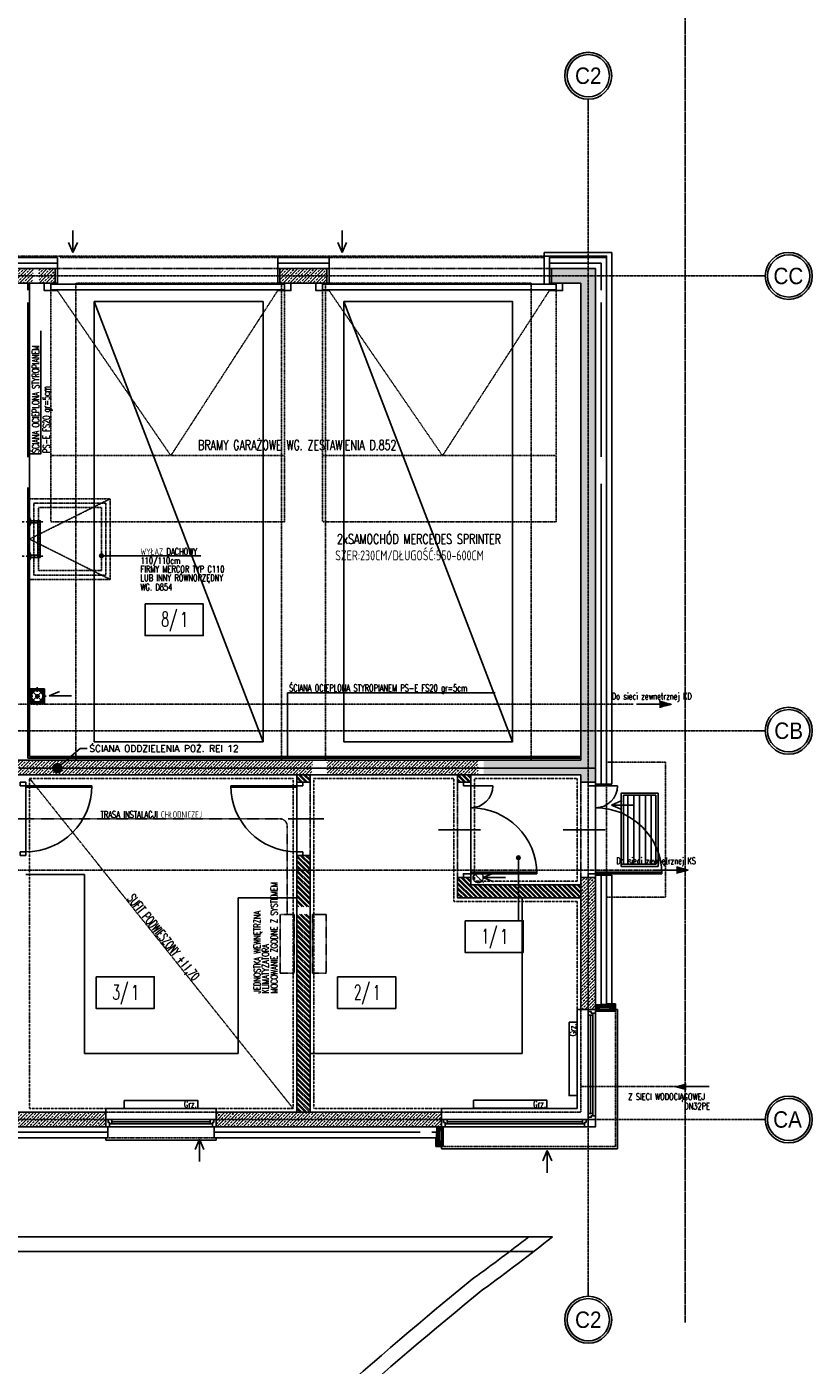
# Model space of a CAD drawing. Extents: x -7228 to 74941, y -112898 to 85621.
# Tile 67 of 256: x 51319 to 52389, y -67386 to -65561. Entities that reach past the tile are written whole.
import ezdxf
from ezdxf.enums import TextEntityAlignment as Align

# ---------------------------------------------------------------- set-up
doc = ezdxf.new("R2010")
doc.units = 0
for name, pattern in [('CENTER', [2, 1.25, -0.25, 0.25, -0.25]), ('DASHDOT', [1, 0.5, -0.25, 0, -0.25]), ('DASHDOT2', [12.7, 6.35, -3.175, 0, -3.175]), ('DASHED', [0.75, 0.5, -0.25]), ('DASHED2', [0.375, 0.25, -0.125]), ('DIVIDE', [31.75, 12.7, -6.35, 0, -6.35, 0, -6.35]), ('HIDDEN', [9.525, 6.35, -3.175])]:
    doc.linetypes.add(name, pattern=pattern)
doc.layers.get('0').update_dxf_attribs({"color": 101, "linetype": 'CONTINUOUS'})
for name, color, linetype in [('Drz---drzwi', 5, 'CONTINUOUS'), ('Ele-balustrada', 8, 'CONTINUOUS'), ('Fas-metal-widok', 8, 'CONTINUOUS'), ('Ins-co', 2, 'CONTINUOUS'), ('Ins-kan', 54, 'CONTINUOUS'), ('ins-kan-deszcz', 132, 'CONTINUOUS'), ('Ins-ppoz-opis', 240, 'CONTINUOUS'), ('Ins-went', 141, 'CONTINUOUS'), ('Ins-wod', 4, 'CONTINUOUS'), ('m-went-wentylacja', 255, 'CONTINUOUS'), ('m-went-wywiew', 1, 'CONTINUOUS'), ('Okn---okna', 5, 'CONTINUOUS'), ('Opis-pom', 6, 'CONTINUOUS'), ('Opis_pom_ramka', 6, 'CONTINUOUS'), ('Os-osie glowne', 1, 'CENTER'), ('Os-osie-opis', 16, 'CONTINUOUS'), ('Pzt-chodniki', 8, 'CONTINUOUS'), ('Sc-beton', 7, 'CONTINUOUS'), ('Sc-beton-hatch', 86, 'CONTINUOUS'), ('Sc-cegla pustak', 42, 'CONTINUOUS'), ('Sc-cegla pustak-hatch', 8, 'CONTINUOUS'), ('Sc-izolacja term-styropian', 151, 'STYROPIAN-KA'), ('Sc-kamien', 31, 'CONTINUOUS'), ('Sc-nadproza kon', 5, 'DASHED2'), ('Sch-opis', 51, 'CONTINUOUS'), ('Suf-widok', 8, 'CONTINUOUS'), ('W-idok', 8, 'CONTINUOUS'), ('W-idok nad', 5, 'DASHED2'), ('Wyp-meble', 155, 'CONTINUOUS')]:
    doc.layers.add(name, color=color, linetype=linetype)
doc.styles.add('dwg_opis duży', font='ARIAL.TTF', dxfattribs={"width": 0.9})
doc.styles.add('KA wymiar', font='romans.shx', dxfattribs={"width": 0.6})
doc.styles.add('ROMANS', font='romans', dxfattribs={"width": 0.85})
doc.linetypes.add('BATTING', pattern='A,0.0001,-0.1,[134,ltypeshp.shx,S=0.1,R=0,X=-0.1,Y=0],-0.2,[134,ltypeshp.shx,S=0.1,R=180,X=0.1,Y=0],-0.1', length=0.4001)
doc.linetypes.add('STYROPIAN-KA', pattern='A,0.0001,-0.1,[135,ltypeshp.shx,S=0.1,R=0,X=-0.1,Y=0],0,[135,ltypeshp.shx,S=0.1,R=180,X=0.1,Y=0],-0.1', length=0.2001)
doc.linetypes.add('ZIGZAG', pattern='A,0.00254,-5.08,[131,ltypeshp.shx,S=5.08,R=0,X=-5.08,Y=0],-10.16,[131,ltypeshp.shx,S=5.08,R=180,X=5.08,Y=0],-5.08', length=20.32254)
doc.dimstyles.new('KA wymiar', dxfattribs={"dimscale": 50, "dimtxt": 0.23, "dimasz": 0.14, "dimexe": 0, "dimexo": 0, "dimgap": 0.08, "dimtad": 1, "dimdec": 1, "dimrnd": 0.5, "dimzin": 9, "dimdsep": 46, "dimtxsty": 'KA wymiar', "dimblk1": 'UKOS', "dimblk2": 'UKOS', "dimsah": 1, "dimcen": 0.2, "dimse1": 1, "dimse2": 1, "dimclrd": 256, "dimclre": 256, "dimclrt": 2, "dimadec": 0, "dimazin": 0, "dimtfac": 1, "dimtdec": 1, "dimtix": 1, "dimtmove": 2, "dimatfit": 3, "dimldrblk": 'DOT', "dimfxl": 0, "dimtolj": 1, "dimtzin": 9, "dimarcsym": 0})

# ---------------------------------------------------------------- blocks, each defined once
blk = doc.blocks.new('_0630_DRZWI_90')
at = {"ltscale": 7}
for p, q in [((5, 8), (5, 98)), ((6.8, 8), (6.8, 98))]:
    blk.add_line(p, q, dxfattribs=at)
at = {"ltscale": 25}
for p, q in [((50, 19.7), (50, -28.9)), ((5, 8), (0, 8)), ((0, 8), (5, 8)), ((0, 0), (0, 8)), ((5, 0), (0, 0)), ((5, 0), (0, 0)), ((95, 8), (5, 8)), ((5, 8), (5, 0)), ((95, 8), (95, 0)), ((100, 8), (95, 8)), ((95, 0), (100, 0)), ((95, 0), (100, 0)), ((100, 0), (100, 8))]:
    blk.add_line(p, q, dxfattribs=at)
at = {"ltscale": 7}
blk.add_arc((5, 8), 90, 0, 90, dxfattribs=at)
blk = doc.blocks.new('_dhgfkgh')
at = {"ltscale": 7}
for p, q in [((-23, -65), (34, -65)), ((-10, -123), (-100, -123)), ((-10, -125), (-100, -125))]:
    blk.add_line(p, q, dxfattribs=at)
for points in [[(0, -5), (0, 0), (-10, 0), (-10, -5)], [(0, -130), (0, -125), (-10, -125), (-10, -130)]]:
    blk.add_lwpolyline(points, close=True, dxfattribs=at)
for points in [[(-40, -5), (-10, -5)], [(-10, -125), (-10, -5)]]:
    blk.add_lwpolyline(points, dxfattribs=at)
for centre, radius, start, end in [((-10, -5), 30, 180, 270), ((-10, -125), 90, 90, 180)]:
    blk.add_arc(centre, radius, start, end)
blk = doc.blocks.new('_FKHJK')
for p, q in [((-10, 0), (-15, 0)), ((-15, 0), (-15, -150)), ((25, 0), (28, 0)), ((28, 0), (28, -150)), ((0, -142), (0, -8)), ((3, -142), (3, -8)), ((6, -142), (6, -8)), ((10, -5), (10, -145)), ((-15, -150), (-10, -150)), ((28, -150), (25, -150))]:
    blk.add_line(p, q)
at = {"linetype": 'DASHED2'}
for p, q in [((-10, 0), (-10, -150)), ((25, 0), (25, -150))]:
    blk.add_line(p, q, dxfattribs=at)
for points in [[(10, -5), (10, 0), (0, 0), (0, -3), (4, -3), (4, -5)], [(6, -8), (6, -5), (4, -5), (4, -3), (0, -3), (0, -5), (0, -8)], [(6, -142), (6, -145), (4, -145), (4, -147), (0, -147), (0, -145), (0, -142)], [(10, -145), (10, -150), (0, -150), (0, -147), (4, -147), (4, -145)]]:
    blk.add_lwpolyline(points, close=True)
blk = doc.blocks.new('_opis_osi')
blk.add_hatch(color=256).paths.add_polyline_path([(32, -32), (28.8, -32, -1), (-28.8, -32), (-32, -32, 1)])
for radius in [32, 28.8]:
    blk.add_circle((0, -32), radius)
at = {"style": 'dwg_opis duży', "width": 0.9}
blk.add_attdef('AXNAMEV', text='', height=22.4, rotation=90, dxfattribs=at).set_placement((0, -32), align=Align.MIDDLE_CENTER)
blk = doc.blocks.new('_opis_osi_liczbowy')
blk.add_hatch(color=256).paths.add_polyline_path([(32, 32), (32, 28.8, -1), (32, -28.8), (32, -32, 1)])
for radius in [32, 28.8]:
    blk.add_circle((32, 0), radius)
at = {"style": 'dwg_opis duży', "width": 0.9}
blk.add_attdef('AXNAMEH', text='', height=22.4, rotation=90, dxfattribs=at).set_placement((32, 0), align=Align.MIDDLE_CENTER)
blk = doc.blocks.new('UKOS')
at = {"color": 8}
blk.add_line((1, 0), (-1, 0), dxfattribs=at)
at = {"color": 1}
blk.add_line((0, 1), (0, -1), dxfattribs=at)
at = {"color": 1, "const_width": 0.2}
blk.add_lwpolyline([(0.6, 0.6), (-0.6, -0.6)], dxfattribs=at)
blk = doc.blocks.new('_klamry_wyłazowe')
at = {"linetype": 'DASHDOT', "ltscale": 5, "flags": 128}
for points in [[(-9.4, 0), (20.4, 0)], [(-9.4, -47), (20.4, -47)]]:
    blk.add_lwpolyline(points, dxfattribs=at)
at = {"flags": 128}
for points in [[(0, 5), (0, -5), (1, -5, 0.199443), (1, 5)], [(0, -52), (0, -42), (1, -42, -0.199443), (1, -52)]]:
    blk.add_lwpolyline(points, format="xyb", close=True, dxfattribs=at)
at = {"linetype": 'DASHED', "ltscale": 0.1, "flags": 128}
for points in [[(0, 1.5), (1.9, 1.5)], [(0, -1.5), (1.9, -1.5)], [(1.9, -45.5), (0, -45.5)], [(1.9, -48.5), (0, -48.5)]]:
    blk.add_lwpolyline(points, dxfattribs=at)
at = {"flags": 128}
for points in [[(1.9, 1.5), (15, 1.5), (15, -48.5), (1.9, -48.5)], [(1.9, -1.5), (12, -1.5), (12, -45.5), (1.9, -45.5)]]:
    blk.add_lwpolyline(points, dxfattribs=at)
blk = doc.blocks.new('_STRZAŁKA_WENT')
for q in [(-6, -14), (0, -30.2), (6, -14)]:
    blk.add_line((0, 0), q)
blk = doc.blocks.new('_wycieraczka')
at = {"linetype": 'Continuous', "ltscale": 5}
h = blk.add_hatch(dxfattribs=at)
h.set_pattern_fill('LINE', color=256, scale=2.5, angle=90, style=0)
h.set_pattern_definition([(90, (92070.9664, 493194.282), (-7.9375, 5e-16), [])])
h.paths.add_polyline_path([(3, -97), (47, -97), (47, -3), (3, -3)])
for points in [[(0, -100), (0, 0), (50, 0), (50, -100)], [(3, -97), (3, -3), (47, -3), (47, -97)]]:
    blk.add_lwpolyline(points, close=True, dxfattribs=at)
blk = doc.blocks.new('_FJIJDIJHGLIDGDG')
for p, q in [((-327.1, -1), (-327.1, -9)), ((-9, -1), (-327.1, -1)), ((-327.1, -9), (-9, -9)), ((-9, -9), (-9, -1))]:
    blk.add_line(p, q)
at = {"linetype": 'DASHDOT2', "ltscale": 0.05}
for p, q in [((-327.1, -10), (-327.1, -235)), ((-318.1, -10), (-163.6, -235)), ((-163.6, -235), (-18.1, -10)), ((-9, -235), (-9, -10)), ((-327.1, -235), (-9, -235))]:
    blk.add_line(p, q, dxfattribs=at)
for points in [[(-18.1, -10), (0, -10), (0, 0), (-18.1, 0)], [(-318.1, -10), (-336.1, -10), (-336.1, 0), (-318.1, 0)]]:
    blk.add_lwpolyline(points)
at = {"layer": 'W-idok', "linetype": 'DASHED', "ltscale": 0.5}
for p, q in [((-327.1, -235), (-327.1, -325)), ((-9, -325), (-9, -235)), ((-327.1, -325), (-9, -325))]:
    blk.add_line(p, q, dxfattribs=at)
blk = doc.blocks.new('W160')
at = {"layer": 'm-went-wywiew', "color": 254, "linetype": 'HIDDEN'}
for p, q in [((-142008.7, 41093.8), (-141984.1, 41093.8)), ((-141996.4, 41106.1), (-141996.4, 41081.6))]:
    blk.add_line(p, q, dxfattribs=at)
at = {"layer": 'm-went-wywiew', "color": 254}
blk.add_circle((-141996.4, 41093.8), 10, dxfattribs=at)
at = {"layer": 'm-went-wywiew'}
blk.add_circle((-141996.4, 41093.8), 8, dxfattribs=at)
blk = doc.blocks.new('_vxkdjhgkljhkgjhk')
for q in [(14, 6), (30.2, 0)]:
    blk.add_line((0, 0), q)
blk = doc.blocks.new('_gjflgjfh')
at = {"ltscale": 25}
for p, q in [((27, 0), (30, 0)), ((30, 0), (30, -190)), ((-25, -135), (-210, -135)), ((-210, -135), (-210, -140)), ((-210, -190), (-210, -187)), ((30, -190), (-210, -190))]:
    blk.add_line(p, q, dxfattribs=at)
at = {"linetype": 'DASHED2'}
for p, q in [((27, 0), (27, -187)), ((-20, 0), (-20, -140)), ((-20, -140), (-210, -140)), ((27, -187), (-210, -187))]:
    blk.add_line(p, q, dxfattribs=at)
at = {"linetype": 'Continuous'}
for p, q in [((-10, -142), (-10, -8)), ((0, -5), (0, -145)), ((-15, -160), (-205, -160)), ((-202, -150), (-18, -150))]:
    blk.add_line(p, q, dxfattribs=at)
for p, q in [((-7, -142), (-7, -8)), ((-4, -142), (-4, -8)), ((-202, -153), (-18, -153)), ((-202, -156), (-18, -156))]:
    blk.add_line(p, q)
at = {"ltscale": 25}
for points in [[(0, -5), (0, 0), (-10, 0), (-10, -3), (-6, -3), (-6, -5)], [(-4, -8), (-4, -5), (-6, -5), (-6, -3), (-10, -3), (-10, -5), (-10, -8)], [(-4, -142), (-4, -145), (-6, -145), (-6, -147), (-10, -147), (-10, -145), (-10, -142)], [(0, -145), (0, -150), (-10, -150), (-10, -147), (-6, -147), (-6, -145)], [(-205, -160), (-210, -160), (-210, -150), (-207, -150), (-207, -154), (-205, -154)], [(-202, -156), (-205, -156), (-205, -154), (-207, -154), (-207, -150), (-205, -150), (-202, -150)], [(-18, -156), (-15, -156), (-15, -154), (-13, -154), (-13, -150), (-15, -150), (-18, -150)], [(-15, -160), (-10, -160), (-10, -150), (-13, -150), (-13, -154), (-15, -154)], [(-10, -150), (0, -150), (0, -160), (-10, -160)]]:
    blk.add_lwpolyline(points, close=True, dxfattribs=at)
blk.add_lwpolyline([(-20, 0), (-25, 0), (-25, -135)], dxfattribs=at)
blk = doc.blocks.new('_opis_pom_metka')
at = {"layer": 'Opis_pom_ramka'}
blk.add_lwpolyline([(-33.1, 0), (32.9, 0), (32.9, -36), (-33.1, -36)], close=True, dxfattribs=at)
at = {"style": 'KA wymiar', "width": 0.6}
blk.add_attdef('KO/', text='', height=16.8, dxfattribs=at).set_placement((3.5, -25.9), align=Align.RIGHT)
blk.add_attdef('NR', (3.8, -26.2), '', height=16.8, dxfattribs=at)

msp = doc.modelspace()

# ---------------------------------------------------------------- hatches: boundary and pattern name
at = {"layer": 'Ins-kan', "ltscale": 0.03}
msp.add_hatch(color=256, dxfattribs=at).paths.add_polyline_path([(52203.523, -66706.226), (52203.523, -66714.569), (52219.563, -66710.398)])
at = {"layer": 'ins-kan-deszcz', "linetype": 'DASHED', "ltscale": 0.5}
msp.add_hatch(color=256, dxfattribs=at).paths.add_polyline_path([(52180.458, -66480.338), (52180.458, -66488.68), (52196.498, -66484.509)])
at = {"layer": 'Ins-wod', "ltscale": 0.03}
msp.add_hatch(color=256, dxfattribs=at).paths.add_polyline_path([(52216.941, -67001.344), (52216.941, -67009.686), (52200.9, -67005.515)])
at = {"layer": 'm-went-wentylacja'}
h = msp.add_hatch(color=256, dxfattribs=at)
h.paths.add_polyline_path([(51342.845, -66463.364), (51332.845, -66463.364, -0.19891237), (51339.916, -66466.293)])
h.paths.add_polyline_path([(51342.845, -66463.364), (51339.916, -66466.293, -0.19891237), (51342.845, -66473.364)])
h.paths.add_polyline_path([(51342.845, -66473.364, -0.19891237), (51339.916, -66480.435), (51342.845, -66483.364)])
h.paths.add_polyline_path([(51339.916, -66480.435, -0.11828391), (51335.938, -66482.874), (51336.097, -66483.364), (51342.845, -66483.364)])
h.paths.add_polyline_path([(51325.774, -66480.435), (51322.845, -66483.364), (51332.845, -66483.364, -0.19891237)])
h.paths.add_polyline_path([(51325.774, -66480.435, -0.19891237), (51322.845, -66473.364), (51322.845, -66483.364)])
h.paths.add_polyline_path([(51325.774, -66466.293), (51322.845, -66463.364), (51322.845, -66473.364, -0.19891237)])
h.paths.add_polyline_path([(51332.845, -66463.364), (51322.845, -66463.364), (51325.774, -66466.293, -0.19891237)])
at = {"layer": 'Opis-pom'}
h = msp.add_hatch(color=256, dxfattribs=at)
edge = h.paths.add_edge_path()
edge.add_arc((51988.405, -66693.782), 2.5, 0, 360)
at = {"layer": 'Sc-beton-hatch'}
h = msp.add_hatch(dxfattribs=at)
h.set_pattern_fill('ANSI33', color=256, style=0)
h.paths.add_polyline_path([(51274.547, -65910.509), (51274.547, -65900.509), (51219.547, -65900.509), (51219.547, -65910.509)])
h.paths.add_polyline_path([(51219.547, -65890.509), (51219.547, -65900.509), (51274.547, -65900.509), (51274.547, -65890.509)])
h.paths.add_polyline_path([(51284.547, -65900.509), (51284.547, -65910.509), (51327.547, -65910.509), (51327.547, -65900.509)])
h.paths.add_polyline_path([(51284.547, -65890.509), (51284.547, -65900.509), (51327.547, -65900.509), (51327.547, -65890.509)])
h.paths.add_polyline_path([(51335.047, -65890.509), (51335.047, -65900.509), (51357.547, -65900.509), (51357.547, -65890.509)])
h.paths.add_polyline_path([(51357.547, -65910.509), (51357.547, -65900.509), (51335.047, -65900.509), (51335.047, -65910.509)])
h = msp.add_hatch(dxfattribs=at)
h.set_pattern_fill('ANSI33', color=256, style=0)
h.paths.add_polyline_path([(51727.547, -65910.509), (51727.547, -65900.509), (51663.547, -65900.509), (51663.547, -65910.509), (51678.626, -65910.509)])
h.paths.add_polyline_path([(51727.547, -65900.509), (51727.547, -65890.509), (51663.547, -65890.509), (51663.547, -65900.509)])
h = msp.add_hatch(dxfattribs=at)
h.set_pattern_fill('ANSI33', color=256, style=0)
h.paths.add_polyline_path([(52083.547, -65890.509), (52033.547, -65890.509), (52033.547, -65900.509), (52083.547, -65900.509)])
h.paths.add_polyline_path([(52083.547, -65900.509), (52033.547, -65900.509), (52033.547, -65910.509), (52048.626, -65910.509), (52073.547, -65910.509), (52073.547, -66484.509), (52083.547, -66484.509)])
h.paths.add_polyline_path([(52093.547, -65890.509), (52083.547, -65890.509), (52083.547, -65900.509), (52093.547, -65900.509)])
h.paths.add_polyline_path([(52093.547, -65900.509), (52083.547, -65900.509), (52083.547, -66484.509), (52093.547, -66484.509)])
h.paths.add_polyline_path([(52083.547, -66484.509), (52073.547, -66484.509), (52073.547, -66520.509), (52083.547, -66520.509)])
h.paths.add_polyline_path([(52093.547, -66484.509), (52083.547, -66484.509), (52083.547, -66520.509), (52093.547, -66520.509)])
h.paths.add_polyline_path([(52093.547, -66520.509), (52083.547, -66520.509), (52083.547, -66571.509), (52093.547, -66571.509)])
h.paths.add_polyline_path([(52083.547, -66520.509), (52073.547, -66520.509), (52073.547, -66560.509), (51941.047, -66560.509), (51941.047, -66571.509), (52083.547, -66571.509)])
h.paths.add_polyline_path([(52083.547, -66571.509), (51941.047, -66571.509), (51941.047, -66580.509), (52073.547, -66580.509), (52073.547, -66590.509), (52083.547, -66590.509)])
h.paths.add_polyline_path([(52093.547, -66571.509), (52083.547, -66571.509), (52083.547, -66590.509), (52093.547, -66590.509)])
h.paths.add_polyline_path([(52075.087, -65918.228), (52092.008, -65918.228), (52092.008, -65935.478), (52075.087, -65935.478)], flags=9)
h.paths.add_polyline_path([(52075.087, -66165.558), (52092.008, -66165.558), (52092.008, -66182.808), (52075.087, -66182.808)], flags=9)
h.paths.add_polyline_path([(52075.087, -66146.051), (52092.008, -66146.051), (52092.008, -66163.301), (52075.087, -66163.301)], flags=9)
h.paths.add_polyline_path([(52027.705, -66593.477), (52027.705, -66577.541), (52044.955, -66577.541), (52044.955, -66593.477)], flags=9)
h = msp.add_hatch(dxfattribs=at)
h.set_pattern_fill('ANSI33', color=256, style=0)
h.paths.add_polyline_path([(51308.547, -66571.509), (51308.547, -66560.509), (51299.547, -66560.509), (51299.547, -66580.509), (51707.727, -66580.509), (51707.727, -66571.509)])
h.paths.add_polyline_path([(51308.547, -66560.509), (51308.547, -66571.509), (51707.727, -66571.509), (51707.727, -66560.509)])
h.paths.add_polyline_path([(51328.233, -66593.477), (51328.233, -66577.541), (51345.483, -66577.541), (51345.483, -66593.477)], flags=9)
h.paths.add_polyline_path([(51595.472, -66593.477), (51595.472, -66577.541), (51612.722, -66577.541), (51612.722, -66593.477)], flags=9)
h = msp.add_hatch(dxfattribs=at)
h.set_pattern_fill('ANSI33', color=256, style=0)
h.paths.add_polyline_path([(51933.547, -66571.509), (51933.547, -66560.509), (51727.727, -66560.509), (51727.727, -66571.509)])
h.paths.add_polyline_path([(51933.547, -66580.509), (51933.547, -66571.509), (51727.727, -66571.509), (51727.727, -66580.509)])
h = msp.add_hatch(dxfattribs=at)
h.set_pattern_fill('ANSI33', color=256, style=0)
h.paths.add_polyline_path([(52093.547, -66720.509), (52083.547, -66720.509), (52083.547, -66771.038), (52093.547, -66771.038)])
h.paths.add_polyline_path([(52083.547, -66720.509), (52073.547, -66720.509), (52073.547, -66771.038), (52083.547, -66771.038)])
h.paths.add_polyline_path([(52073.547, -66900.509), (52083.547, -66900.509), (52083.547, -66771.038), (52073.547, -66771.038)])
h.paths.add_polyline_path([(52083.547, -66900.509), (52093.547, -66900.509), (52093.547, -66895.509), (52093.547, -66771.038), (52083.547, -66771.038)])
h = msp.add_hatch(dxfattribs=at)
h.set_pattern_fill('ANSI33', color=256, style=0)
h.paths.add_polyline_path([(51199.547, -67040.509), (51199.547, -67050.509), (51426.547, -67050.509), (51426.547, -67040.509)])
h.paths.add_polyline_path([(51426.547, -67060.509), (51426.547, -67050.509), (51199.547, -67050.509), (51199.547, -67060.509)])
h.paths.add_polyline_path([(51253.333, -67058.969), (51253.333, -67042.048), (51270.583, -67042.048), (51270.583, -67058.969)], flags=9)
h.paths.add_polyline_path([(51328.233, -67058.969), (51328.233, -67042.048), (51345.483, -67042.048), (51345.483, -67058.969)], flags=9)
h = msp.add_hatch(dxfattribs=at)
h.set_pattern_fill('ANSI33', color=256, style=0)
h.paths.add_polyline_path([(51883.547, -67050.509), (51576.547, -67050.509), (51576.547, -67060.509), (51883.547, -67060.509)])
h.paths.add_polyline_path([(51883.547, -67040.509), (51576.547, -67040.509), (51576.547, -67050.509), (51883.547, -67050.509)])
h.paths.add_polyline_path([(51852.304, -67058.969), (51852.304, -67042.048), (51869.554, -67042.048), (51869.554, -67058.969)], flags=9)
h.paths.add_polyline_path([(51595.472, -67058.969), (51595.472, -67042.048), (51612.722, -67042.048), (51612.722, -67058.969)], flags=9)
at = {"layer": 'Sc-cegla pustak-hatch'}
h = msp.add_hatch(dxfattribs=at)
h.set_pattern_fill('ANSI32', color=256, scale=0.5, angle=90, style=0)
h.paths.add_polyline_path([(51704.547, -66590.509), (51704.547, -66580.509), (51686.547, -66580.509), (51686.547, -66590.509), (51694.547, -66590.509)])
h.paths.add_polyline_path([(51686.547, -66710.398), (51704.547, -66710.398), (51704.547, -66690.509), (51686.547, -66690.509)])
h.paths.add_polyline_path([(51686.547, -66760.509), (51704.547, -66760.509), (51704.547, -66710.398), (51686.547, -66710.398)])
h.paths.add_polyline_path([(51704.547, -66770.509), (51686.547, -66770.509), (51686.547, -67040.509), (51704.547, -67040.509)])
h.paths.add_polyline_path([(51687.58, -66979.417), (51703.515, -66979.417), (51703.515, -66996.667), (51687.58, -66996.667)], flags=24)
h.paths.add_polyline_path([(51687.58, -66962.33), (51703.515, -66962.33), (51703.515, -66979.58), (51687.58, -66979.58)], flags=24)
h = msp.add_hatch(dxfattribs=at)
h.set_pattern_fill('ANSI32', color=256, scale=0.5, angle=90, style=0)
h.paths.add_polyline_path([(51905.547, -66580.509), (51905.547, -66590.509), (51923.547, -66590.509), (51923.547, -66580.509)])
h.paths.add_polyline_path([(51905.547, -66748.509), (51927.356, -66748.509), (51931.336, -66730.509), (51923.547, -66730.509), (51923.547, -66720.509), (51913.547, -66720.509), (51905.547, -66720.509)])
h.paths.add_polyline_path([(51988.405, -66748.509), (51988.405, -66730.509), (51931.336, -66730.509), (51927.356, -66748.509)])
h.paths.add_polyline_path([(52073.547, -66748.509), (52073.547, -66730.509), (51988.405, -66730.509), (51988.405, -66748.509)])
h.paths.add_polyline_path([(52027.705, -66733.477), (52027.705, -66717.541), (52044.955, -66717.541), (52044.955, -66733.477)], flags=9)
h.paths.add_polyline_path([(52027.705, -66751.245), (52027.705, -66735.309), (52044.955, -66735.309), (52044.955, -66751.245)], flags=9)
at = {"layer": 'Sch-opis'}
h = msp.add_hatch(color=256, dxfattribs=at)
edge = h.paths.add_edge_path()
edge.add_arc((51420.547, -66281.958), 2.5, 0, 360)

# ---------------------------------------------------------------- linework, layer by layer
at = {"layer": 'Fas-metal-widok', "linetype": 'DASHED', "ltscale": 0.5}
msp.add_lwpolyline([(50986.547, -65873.509), (52030.547, -65873.509)], dxfattribs=at)
at = {"layer": 'Fas-metal-widok', "ltscale": 0.5}
msp.add_lwpolyline([(52108.547, -65875.509), (52108.547, -65873.509), (52030.547, -65873.509), (52030.547, -65875.509)], dxfattribs=at)
at = {"layer": 'Ins-co'}
for points in [[(52057.466, -66918.009), (52068.466, -66918.009), (52068.466, -67018.009), (52057.466, -67018.009)], [(51451.547, -67024.503), (51451.547, -67035.503), (51551.547, -67035.503), (51551.547, -67024.503)], [(51927.317, -67024.244), (51927.317, -67035.244), (52027.317, -67035.244), (52027.317, -67024.244)]]:
    msp.add_lwpolyline(points, close=True, dxfattribs=at)
at = {"layer": 'Ins-kan', "linetype": 'DASHED', "ltscale": 0.5}
msp.add_line((52172.335, -66710.398), (51012.884, -66710.398), dxfattribs=at)
at = {"layer": 'Ins-kan', "ltscale": 0.03}
for p, q in [((52172.335, -66710.398), (52219.563, -66710.398)), ((52219.563, -66710.398), (52203.523, -66706.226)), ((52219.563, -66710.398), (52203.523, -66714.569))]:
    msp.add_line(p, q, dxfattribs=at)
at = {"layer": 'ins-kan-deszcz', "linetype": 'DASHED', "ltscale": 0.5}
for p, q in [((51023.797, -66484.509), (52144.505, -66484.509)), ((52196.498, -66484.509), (52180.458, -66480.338)), ((52196.498, -66484.509), (52180.458, -66488.68))]:
    msp.add_line(p, q, dxfattribs=at)
at = {"layer": 'ins-kan-deszcz', "linetype": 'Continuous', "ltscale": 0.5}
msp.add_line((52149.27, -66484.509), (52196.498, -66484.509), dxfattribs=at)
at = {"layer": 'Ins-ppoz-opis', "linetype": 'ZIGZAG', "ltscale": 0.038}
msp.add_lwpolyline([(51308.547, -66571.509), (52093.547, -66571.509)], dxfattribs=at)
at = {"layer": 'Ins-went', "linetype": 'DASHED'}
msp.add_line((51940.619, -66727.58), (51926.476, -66713.438), dxfattribs=at)
at = {"layer": 'Ins-went', "linetype": 'CENTER', "ltscale": 0.3}
for p, q in [((51664.071, -66771.025), (51664.071, -66851.025)), ((51682.771, -66771.025), (51664.071, -66771.025)), ((51682.771, -66851.025), (51682.771, -66771.025)), ((51707.86, -66771.025), (51707.86, -66851.025)), ((51726.56, -66771.025), (51707.86, -66771.025)), ((51726.56, -66851.025), (51726.56, -66771.025)), ((51664.071, -66851.025), (51682.771, -66851.025)), ((51707.86, -66851.025), (51726.56, -66851.025))]:
    msp.add_line(p, q, dxfattribs=at)
msp.add_lwpolyline([(51673.421, -66771.025), (51673.421, -66650.551, 0.41421356), (51663.421, -66640.551), (50933.547, -66640.551)], format="xyb", dxfattribs=at)
at = {"layer": 'Ins-went', "linetype": 'DASHED'}
msp.add_circle((51933.547, -66720.509), 7, dxfattribs=at)
at = {"layer": 'Ins-wod'}
msp.add_line((52248.129, -67005.515), (52200.9, -67005.515), dxfattribs=at)
at = {"layer": 'Ins-wod', "ltscale": 0.03}
for p, q in [((52248.129, -67005.515), (52200.9, -67005.515)), ((52200.9, -67005.515), (52216.941, -67009.686))]:
    msp.add_line(p, q, dxfattribs=at)
at = {"layer": 'Ins-wod', "linetype": 'DASHED', "ltscale": 0.5, "flags": 128}
msp.add_lwpolyline([(52073.429, -67005.515), (52200.9, -67005.515)], dxfattribs=at)
at = {"layer": 'm-went-wentylacja'}
for p, q in [((51342.845, -66463.364), (51322.845, -66463.364)), ((51322.845, -66463.364), (51342.845, -66483.364)), ((51322.845, -66483.364), (51342.845, -66463.364)), ((51342.845, -66483.364), (51342.845, -66463.364)), ((51322.845, -66483.364), (51342.845, -66483.364))]:
    msp.add_line(p, q, dxfattribs=at)
at = {"layer": 'Opis-pom'}
msp.add_lwpolyline([(51988.405, -66779.614), (51988.405, -66693.782)], dxfattribs=at)
msp.add_circle((51988.405, -66693.782), 2.5, dxfattribs=at)
at = {"layer": 'Os-osie glowne'}
for points in [[(52083.547, -67275.509), (52083.547, -65675.509)], [(50623.547, -65900.509), (52308.547, -65900.509)], [(50623.547, -66520.509), (52308.547, -66520.509)], [(50623.547, -67050.509), (52308.547, -67050.509)]]:
    msp.add_lwpolyline(points, dxfattribs=at)
at = {"layer": 'Os-osie-opis'}
for points in [[(52083.547, -65675.509), (52083.547, -65659.509)], [(52308.547, -65900.509), (52324.547, -65900.509)], [(52308.547, -66520.509), (52324.547, -66520.509)], [(52308.547, -67050.509), (52324.547, -67050.509)], [(52083.547, -67275.509), (52083.547, -67291.509)]]:
    msp.add_lwpolyline(points, dxfattribs=at)
at = {"layer": 'Pzt-chodniki', "linetype": 'DASHED', "ltscale": 2}
msp.add_line((52215.547, -65300.509), (52215.547, -67327.313), dxfattribs=at)
at = {"layer": 'Pzt-chodniki'}
for p, q in [((52034.912, -67210.509), (50715.547, -67210.509)), ((52009.342, -67230.509), (50695.547, -67230.509))]:
    msp.add_line(p, q, dxfattribs=at)
for centre, radius, start, end in [((50206.574, -64899.267), 2926.975, 306.02124, 307.848577), ((50206.574, -64899.267), 2946.975, 306.031078, 308.346221), ((54770.784, -70788.403), 4526.054, 128.911465, 142.220201), ((54770.784, -70788.403), 4506.054, 128.917863, 142.214241)]:
    msp.add_arc(centre, radius, start, end, dxfattribs=at)
at = {"layer": 'Sc-beton'}
for p, q in [((51299.547, -66560.509), (52073.547, -66560.509)), ((51299.547, -66580.509), (52073.547, -66580.509)), ((52073.547, -66580.509), (52073.547, -66590.509)), ((52073.547, -66720.509), (52073.547, -66900.509)), ((52093.547, -66720.509), (52093.547, -66900.509)), ((51426.547, -67040.509), (51199.547, -67040.509)), ((51883.547, -67040.509), (51576.547, -67040.509)), ((51426.547, -67060.509), (51199.547, -67060.509)), ((51883.547, -67060.509), (51576.547, -67060.509))]:
    msp.add_line(p, q, dxfattribs=at)
for points in [[(51219.547, -65890.509), (51357.547, -65890.509)], [(51357.547, -65910.509), (51357.547, -65890.509)], [(51663.547, -65910.509), (51663.547, -65890.509)], [(51663.547, -65890.509), (51727.547, -65890.509)], [(51727.547, -65910.509), (51727.547, -65890.509)], [(52033.547, -65890.509), (52093.547, -65890.509)], [(52033.547, -65910.509), (52033.547, -65890.509)], [(52093.547, -66590.509), (52093.547, -65890.509)], [(51219.547, -65910.509), (51357.547, -65910.509)], [(51663.547, -65910.509), (51727.547, -65910.509)], [(52033.547, -65910.509), (52073.547, -65910.509)], [(52073.547, -66560.509), (52073.547, -65910.509)], [(52073.547, -66590.509), (52093.547, -66590.509)], [(52073.547, -66720.509), (52093.547, -66720.509)], [(52073.547, -66900.509), (52093.547, -66900.509)], [(51426.547, -67040.509), (51426.547, -67060.509)], [(51576.547, -67040.509), (51576.547, -67060.509)], [(51883.547, -67040.509), (51883.547, -67060.509)]]:
    msp.add_lwpolyline(points, dxfattribs=at)
at = {"layer": 'Sc-cegla pustak'}
for p, q in [((51905.547, -66580.509), (51905.547, -66590.509)), ((51923.547, -66580.509), (51923.547, -66590.509)), ((51905.547, -66720.509), (51905.547, -66748.509)), ((51923.547, -66720.509), (51923.547, -66730.509)), ((51923.547, -66730.509), (52073.547, -66730.509)), ((51905.547, -66748.509), (52073.547, -66748.509))]:
    msp.add_line(p, q, dxfattribs=at)
for points in [[(51686.547, -66590.509), (51686.547, -66580.509)], [(51704.547, -66590.509), (51704.547, -66580.509)], [(51686.547, -66590.509), (51704.547, -66590.509)], [(51923.547, -66590.509), (51905.547, -66590.509)], [(51686.547, -67040.509), (51686.547, -66690.509)], [(51686.547, -66690.509), (51704.547, -66690.509)], [(51704.547, -67040.509), (51704.547, -66690.509)], [(51923.547, -66720.509), (51905.547, -66720.509)]]:
    msp.add_lwpolyline(points, dxfattribs=at)
at = {"layer": 'Sc-izolacja term-styropian', "linetype": 'ZIGZAG', "ltscale": 0.01}
msp.add_line((51320.047, -66558.009), (52073.547, -66558.009), dxfattribs=at)
at = {"layer": 'Sc-izolacja term-styropian', "linetype": 'ByBlock'}
for p, q in [((51322.547, -66555.509), (52073.547, -66555.509)), ((52108.547, -66717.509), (52108.547, -66893.009)), ((51429.047, -67075.509), (51197.047, -67075.509)), ((51876.047, -67075.509), (51574.047, -67075.509))]:
    msp.add_line(p, q, dxfattribs=at)
at = {"layer": 'Sc-izolacja term-styropian', "linetype": 'BATTING', "ltscale": 0.35}
for p, q in [((52101.047, -66717.509), (52101.047, -66894.259)), ((51429.047, -67068.009), (51271.708, -67068.009)), ((51854.473, -67068.009), (51574.047, -67068.009)), ((51877.297, -67068.009), (51870.679, -67068.009))]:
    msp.add_line(p, q, dxfattribs=at)
at = {"layer": 'Sc-izolacja term-styropian', "linetype": 'ByBlock'}
for points in [[(51216.547, -65875.509), (51360.547, -65875.509)], [(51360.547, -65910.509), (51360.547, -65875.509)], [(51660.547, -65910.509), (51660.547, -65875.509)], [(51660.547, -65875.509), (51730.547, -65875.509)], [(51730.547, -65910.509), (51730.547, -65875.509)], [(52030.547, -65875.509), (52108.547, -65875.509)], [(52030.547, -65910.509), (52030.547, -65875.509)], [(52108.547, -66593.509), (52108.547, -65875.509)], [(51322.547, -66555.509), (51322.547, -65910.509)], [(52108.547, -66593.509), (52093.547, -66593.509)], [(52108.547, -66717.509), (52093.547, -66717.509)], [(52093.547, -66894.309), (52119.247, -66894.309)], [(52093.547, -66900.509), (52098.547, -66895.509)], [(52093.547, -66895.509), (52098.547, -66900.509)], [(52098.547, -66895.509), (52118.047, -66895.509)], [(52108.547, -66893.009), (52120.547, -66893.009)], [(52113.047, -66900.509), (52118.047, -66895.509)], [(52113.047, -66895.509), (52118.047, -66900.509)], [(52118.047, -66900.509), (52118.047, -66895.509)], [(52119.247, -66901.709), (52119.247, -66894.309)], [(52120.547, -66893.009), (52120.547, -66903.009)], [(52093.547, -66900.509), (52113.047, -66900.509)], [(52093.547, -66901.709), (52119.247, -66901.709)], [(52093.547, -66903.009), (52120.547, -66903.009)], [(51429.047, -67060.509), (51429.047, -67075.509)], [(51574.047, -67060.509), (51574.047, -67075.509)], [(51876.047, -67075.509), (51876.047, -67087.509)], [(51877.347, -67060.509), (51877.347, -67086.209)], [(51878.547, -67060.509), (51883.547, -67060.509)], [(51878.547, -67060.509), (51878.547, -67080.009)], [(51878.547, -67060.509), (51883.547, -67065.509)], [(51883.547, -67060.509), (51878.547, -67065.509)], [(51883.547, -67065.509), (51883.547, -67085.009)], [(51884.747, -67060.509), (51884.747, -67086.209)], [(51886.047, -67060.509), (51886.047, -67087.493)], [(51876.047, -67087.509), (51886.047, -67087.509)], [(51877.347, -67086.209), (51884.747, -67086.209)], [(51878.547, -67080.009), (51883.547, -67085.009)], [(51883.547, -67080.009), (51878.547, -67085.009)], [(51878.547, -67085.009), (51883.547, -67085.009)]]:
    msp.add_lwpolyline(points, dxfattribs=at)
at = {"layer": 'Sc-izolacja term-styropian', "linetype": 'BATTING', "ltscale": 0.35}
for points in [[(51216.547, -65883.009), (51360.547, -65883.009)], [(51660.547, -65883.009), (51730.547, -65883.009)], [(52030.547, -65883.009), (52101.047, -65883.009)], [(52101.047, -65919.702), (52101.047, -65883.009)], [(52101.047, -66147.111), (52101.047, -65936.603)], [(52101.047, -66593.509), (52101.047, -66183.933)]]:
    msp.add_lwpolyline(points, dxfattribs=at)
at = {"layer": 'Sc-izolacja term-styropian', "linetype": 'ZIGZAG', "ltscale": 0.01}
for points in [[(51320.047, -65919.973), (51320.047, -65910.509)], [(51320.047, -66147.511), (51320.047, -65936.603)], [(51320.047, -66558.009), (51320.047, -66189.061)]]:
    msp.add_lwpolyline(points, dxfattribs=at)
at = {"layer": 'Sc-izolacja term-styropian', "linetype": 'ByBlock'}
for points in [[(52093.547, -66900.509), (52093.547, -66895.509), (52098.547, -66895.509), (52098.547, -66900.509)], [(52113.047, -66900.509), (52113.047, -66895.509), (52118.047, -66895.509), (52118.047, -66900.509)], [(51878.547, -67060.509), (51883.547, -67060.509), (51883.547, -67065.509), (51878.547, -67065.509)], [(51878.547, -67080.009), (51883.547, -67080.009), (51883.547, -67085.009), (51878.547, -67085.009)]]:
    msp.add_lwpolyline(points, close=True, dxfattribs=at)
at = {"layer": 'Sc-izolacja term-styropian', "linetype": 'BATTING', "ltscale": 0.03}
for points in [[(52119.897, -66893.659), (52101.047, -66893.659)], [(52119.897, -66893.659), (52119.897, -66902.359)], [(52119.897, -66902.359), (52093.547, -66902.359)], [(51876.697, -67086.859), (51876.697, -67068.009)], [(51885.397, -67086.859), (51885.397, -67060.509)], [(51885.397, -67086.859), (51876.697, -67086.859)]]:
    msp.add_lwpolyline(points, dxfattribs=at)
at = {"layer": 'Sc-izolacja term-styropian', "linetype": 'BATTING', "ltscale": 0.12}
for points in [[(52098.547, -66898.009), (52113.047, -66898.009)], [(51881.047, -67065.509), (51881.047, -67080.009)]]:
    msp.add_lwpolyline(points, dxfattribs=at)
at = {"layer": 'Sc-kamien'}
for points in [[(52023.547, -65868.509), (52115.547, -65868.509)], [(52023.547, -65910.509), (52023.547, -65868.509)], [(52115.547, -66593.509), (52115.547, -65868.509)], [(52108.547, -66593.509), (52115.547, -66593.509)], [(52108.547, -66717.509), (52115.547, -66717.509)], [(52115.547, -66893.009), (52115.547, -66717.509)]]:
    msp.add_lwpolyline(points, dxfattribs=at)
at = {"layer": 'Sc-nadproza kon', "linetype": 'DASHDOT', "ltscale": 0.5}
for points in [[(51357.547, -65890.509), (51663.547, -65890.509)], [(51727.547, -65890.509), (52033.547, -65890.509)], [(51704.547, -66590.509), (51704.547, -66690.509)], [(51905.547, -66590.509), (51905.547, -66720.509)], [(52073.547, -66590.509), (52073.547, -66720.509)]]:
    msp.add_lwpolyline(points, dxfattribs=at)
at = {"layer": 'Sch-opis'}
for points in [[(51337.898, -65975.165), (51337.898, -66143.154), (51322.287, -66143.154)], [(51555.763, -66281.958), (51420.547, -66281.958)], [(51674.021, -66469), (51674.021, -66555.509)], [(51674.021, -66469), (51956.768, -66469)]]:
    msp.add_lwpolyline(points, dxfattribs=at)
msp.add_circle((51420.547, -66281.958), 2.5, dxfattribs=at)
at = {"layer": 'Suf-widok', "linetype": 'DIVIDE', "ltscale": 0.02}
for points in [[(51322.547, -67035.509), (51681.547, -67035.509), (51681.547, -66585.509), (51322.547, -66585.509)], [(51709.547, -67035.509), (51709.547, -66585.509), (51900.547, -66585.509), (51900.547, -66753.509), (52068.547, -66753.509), (52068.547, -67035.509)], [(51928.547, -66725.509), (52068.547, -66725.509), (52068.547, -66585.509), (51928.547, -66585.509)]]:
    msp.add_lwpolyline(points, close=True, dxfattribs=at)
msp.add_lwpolyline([(51322.547, -66585.509), (51681.547, -67035.509)], dxfattribs=at)
at = {"layer": 'W-idok nad'}
for points in [[(51660.547, -65875.509), (51363.547, -65875.509)], [(52023.547, -65875.509), (51730.547, -65875.509)], [(51432.547, -66204.252), (51322.547, -66259.252), (51432.547, -66314.252)], [(52108.547, -66563.509), (52188.547, -66563.509), (52188.547, -66747.509), (52188.547, -66747.509), (52108.547, -66747.509)], [(52108.547, -66593.509), (52108.547, -66717.509)]]:
    msp.add_lwpolyline(points, dxfattribs=at)
for points in [[(51432.547, -66204.252), (51432.547, -66314.252), (51322.547, -66314.252), (51322.547, -66204.252)], [(51426.547, -66210.252), (51426.547, -66308.252), (51328.547, -66308.252), (51328.547, -66210.252)], [(51420.547, -66216.252), (51420.547, -66302.252), (51334.547, -66302.252), (51334.547, -66216.252)]]:
    msp.add_lwpolyline(points, close=True, dxfattribs=at)
at = {"layer": 'Wyp-meble'}
for p, q in [((51317.547, -66716.465), (51397.547, -66716.465)), ((51606.547, -66748.509), (51686.547, -66748.509)), ((51993.547, -66748.509), (51993.547, -66960.509)), ((51606.547, -66960.509), (51397.547, -66960.509)), ((51993.547, -66960.509), (51704.547, -66960.509))]:
    msp.add_line(p, q, dxfattribs=at)
at = {"layer": 'Wyp-meble', "linetype": 'DASHED', "ltscale": 0.5}
for points in [[(51385.547, -65910.509), (51665.547, -65910.509), (51665.547, -66560.509), (51385.547, -66560.509)], [(51725.547, -65910.509), (52005.547, -65910.509), (52005.547, -66560.509), (51725.547, -66560.509)]]:
    msp.add_lwpolyline(points, close=True, dxfattribs=at)
at = {"layer": 'Wyp-meble'}
for points in [[(51410.547, -65935.509), (51640.547, -65935.509), (51640.547, -66535.509), (51410.547, -66535.509)], [(51750.547, -65935.509), (51980.547, -65935.509), (51980.547, -66535.509), (51750.547, -66535.509)]]:
    msp.add_lwpolyline(points, close=True, dxfattribs=at)
for points in [[(51410.547, -65935.509), (51640.547, -66535.509)], [(51750.547, -65935.509), (51980.547, -66535.509)], [(51397.547, -66960.509), (51397.547, -66716.465)], [(51606.547, -66960.509), (51606.547, -66748.509)]]:
    msp.add_lwpolyline(points, dxfattribs=at)

# ---------------------------------------------------------------- block references
at = {"layer": 'Drz---drzwi'}
for p in [(51678.626, -65910.509), (52048.626, -65910.509)]:
    msp.add_blockref('_FJIJDIJHGLIDGDG', p, dxfattribs=at)
at = {"layer": 'Drz---drzwi', "rotation": 270}
msp.add_blockref('_0630_DRZWI_90', (51309.547, -66590.509), dxfattribs=at)
at = {"layer": 'Drz---drzwi', "xscale": -1, "rotation": 90}
msp.add_blockref('_0630_DRZWI_90', (51694.547, -66590.509), dxfattribs=at)
at = {"layer": 'Drz---drzwi', "xscale": -1}
for p in [(51913.547, -66590.509), (52083.547, -66590.509)]:
    msp.add_blockref('_dhgfkgh', p, dxfattribs=at)
at = {"layer": 'Ele-balustrada'}
msp.add_blockref('_klamry_wyłazowe', (51322.024, -66235.735), dxfattribs=at)
at = {"layer": 'Ins-went'}
for p, rotation in [((51381.7, -65868.751), 180), ((51748.33, -65868.751), 180), ((52115.354, -66621.858), 90), ((51940.547, -66720.509), 90)]:
    msp.add_blockref('_STRZAŁKA_WENT', p, dxfattribs=dict(at, rotation=rotation))
msp.add_blockref('_vxkdjhgkljhkgjhk', (51349.302, -66472.932), dxfattribs=at)
at = {"layer": 'Ins-went', "xscale": -1, "rotation": 8.529177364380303e-11}
msp.add_blockref('_STRZAŁKA_WENT', (51554.047, -67077.509), dxfattribs=at)
at = {"layer": 'Ins-went', "xscale": -1}
msp.add_blockref('_STRZAŁKA_WENT', (52027.775, -67092.977), dxfattribs=at)
at = {"layer": 'm-went-wywiew'}
msp.add_blockref('W160', (193329.23, -107567.211), dxfattribs=at)
at = {"layer": 'Okn---okna'}
msp.add_blockref('_gjflgjfh', (52093.547, -66900.509), dxfattribs=at)
at = {"layer": 'Okn---okna', "rotation": 270}
msp.add_blockref('_FKHJK', (51576.547, -67050.509), dxfattribs=at)
at = {"layer": 'Opis-pom'}
ref = msp.add_blockref('_opis_pom_metka', (51519.639, -66347.557), dxfattribs=dict(at, xscale=1.2, yscale=1.2, zscale=1.2))
ref.add_attrib('KO/', '8/', dxfattribs={"layer": '0', "height": 20.16, "style": 'KA wymiar', "width": 0.6}).set_placement((51523.865, -66378.598), align=Align.RIGHT)
ref.add_attrib('NR', '1', (51527.749, -66378.954), dxfattribs={"layer": '0', "height": 20.16, "style": 'KA wymiar', "width": 0.6})
ref = msp.add_blockref('_opis_pom_metka', (51955.533, -66779.614), dxfattribs=dict(at, xscale=1.2, yscale=1.2, zscale=1.2))
ref.add_attrib('KO/', '1/', dxfattribs={"layer": '0', "height": 20.16, "style": 'KA wymiar', "width": 0.6}).set_placement((51959.759, -66810.655), align=Align.RIGHT)
ref.add_attrib('NR', '1', (51963.643, -66811.011), dxfattribs={"layer": '0', "height": 20.16, "style": 'KA wymiar', "width": 0.6})
ref = msp.add_blockref('_opis_pom_metka', (51452.902, -66855.941), dxfattribs=dict(at, xscale=1.2, yscale=1.2, zscale=1.2))
ref.add_attrib('KO/', '3/', dxfattribs={"layer": '0', "height": 20.16, "style": 'KA wymiar', "width": 0.6}).set_placement((51457.128, -66886.982), align=Align.RIGHT)
ref.add_attrib('NR', '1', (51461.012, -66887.338), dxfattribs={"layer": '0', "height": 20.16, "style": 'KA wymiar', "width": 0.6})
ref = msp.add_blockref('_opis_pom_metka', (51781.86, -66855.941), dxfattribs=dict(at, xscale=1.2, yscale=1.2, zscale=1.2))
ref.add_attrib('KO/', '2/', dxfattribs={"layer": '0', "height": 20.16, "style": 'KA wymiar', "width": 0.6}).set_placement((51786.087, -66886.982), align=Align.RIGHT)
ref.add_attrib('NR', '1', (51789.971, -66887.338), dxfattribs={"layer": '0', "height": 20.16, "style": 'KA wymiar', "width": 0.6})
at = {"layer": 'Os-osie-opis'}
ref = msp.add_blockref('_opis_osi_liczbowy', (52083.547, -65659.509), dxfattribs=dict(at, xscale=-1, rotation=270))
ref.add_attrib('AXNAMEH', 'C2', dxfattribs={"layer": '0', "height": 22.4, "style": 'dwg_opis duży', "width": 0.9}).set_placement((52083.547, -65627.524), align=Align.MIDDLE_CENTER)
ref = msp.add_blockref('_opis_osi', (52324.547, -65900.509), dxfattribs=dict(at, xscale=-1, rotation=90))
ref.add_attrib('AXNAMEV', 'CC', dxfattribs={"layer": '0', "height": 22.4, "style": 'dwg_opis duży', "width": 0.9}).set_placement((52356.094, -65900.509), align=Align.MIDDLE_CENTER)
ref = msp.add_blockref('_opis_osi', (52324.547, -66520.509), dxfattribs=dict(at, xscale=-1, rotation=90))
ref.add_attrib('AXNAMEV', 'CB', dxfattribs={"layer": '0', "height": 22.4, "style": 'dwg_opis duży', "width": 0.9}).set_placement((52356.479, -66520.509), align=Align.MIDDLE_CENTER)
ref = msp.add_blockref('_opis_osi', (52324.547, -67050.509), dxfattribs=dict(at, xscale=-1, rotation=90))
ref.add_attrib('AXNAMEV', 'CA', dxfattribs={"layer": '0', "height": 22.4, "style": 'dwg_opis duży', "width": 0.9}).set_placement((52354.98, -67050.509), align=Align.MIDDLE_CENTER)
at = {"layer": 'Os-osie-opis', "rotation": 270}
msp.add_blockref('_opis_osi_liczbowy', (52083.547, -67291.509), dxfattribs=at).add_auto_attribs({'AXNAMEH': 'C2'})
at = {"layer": 'Wyp-meble', "rotation": 180}
msp.add_blockref('_wycieraczka', (52178.547, -66705.509), dxfattribs=at)

# ---------------------------------------------------------------- texts
at = {"layer": 'Ins-co', "style": 'ROMANS', "width": 0.7}
msp.add_text('Grz.', height=9, rotation=90, dxfattribs=at).set_placement((52067.185, -66936.808, 0))
for p in [(51532.749, -67034.222, 0), (52008.519, -67033.963, 0)]:
    msp.add_text('Grz.', height=9, dxfattribs=at).set_placement(p)
at = {"layer": 'Ins-kan', "ltscale": 0.03, "style": 'ROMANS', "width": 0.7}
msp.add_text('Do sieci zewnętrznej KS', height=9, dxfattribs=at).set_placement((52121.594, -66702.338, 0))
at = {"layer": 'ins-kan-deszcz', "linetype": 'DASHED', "ltscale": 0.5, "style": 'ROMANS', "width": 0.7}
msp.add_text('Do sieci zewnętrznej KD', height=9, dxfattribs=at).set_placement((52115.478, -66478.003, 0))
at = {"layer": 'Ins-ppoz-opis', "linetype": 'ZIGZAG', "ltscale": 0.038, "insert": (51404.018, -66544.82), "char_height": 9, "width": 330.39966, "attachment_point": 4, "line_spacing_factor": 0.333333}
msp.add_mtext('{\\Fromans|c238;ŚCIANA ODDZIELENIA POŻ. REI 12}', dxfattribs=at)
at = {"layer": 'Ins-went', "style": 'ROMANS', "width": 0.7}
msp.add_text('TRASA INSTALACJI CHŁODNICZEJ', height=9, dxfattribs=at).set_placement((51419.143, -66639.267, 0))
for s, p in [('MOCOWANIE ZGODNE Z SYSTEMEM', (51660.342, -66878.718, 0)), ('JEDNOSTKA WEWNĘTRZNA', (51637.172, -66878.718, 0)), ('KLIMATYZATORA', (51648.479, -66878.718, 0))]:
    msp.add_text(s, height=9, rotation=90, dxfattribs=at).set_placement(p)
at = {"layer": 'Ins-wod', "ltscale": 0.03, "style": 'ROMANS', "width": 0.7}
for s, p in [('Z SIECI WODOCIĄGOWEJ', (52138.067, -67023.917, 0)), ('DN32PE', (52214.203, -67036.844, 0))]:
    msp.add_text(s, height=9, dxfattribs=at).set_placement(p)
at = {"layer": 'Sch-opis', "style": 'ROMANS', "width": 0.7}
for s, p in [('ŚCIANA OCIEPLONA STYROPIANEM', (51335.497, -66141.835)), ('PS-E FS20 gr=5cm', (51350.104, -66141.835))]:
    msp.add_text(s, height=9.45, rotation=90, dxfattribs=at).set_placement(p)
for s, height, p in [('BRAMY GARAŻOWE WG. ZESTAWIENIA D.852', 13.5, (51552.14, -66137.826)), ('2xSAMOCHÓD MERCEDES SPRINTER', 13.5, (51741.366, -66265.918)), ('WYŁAZ DACHOWY  ', 9, (51473.656, -66280.838)), ('SZER:230CM/DŁUGOŚĆ:550-600CM', 13.5, (51738.863, -66288.253)), ('110/110cm', 9, (51473.656, -66293.129)), ('FIRMY MERCOR TYP C110', 9, (51473.656, -66304.613)), ('LUB INNY RÓWNORZĘDNY', 9, (51473.656, -66316.6)), ('WG. D854', 9, (51473.656, -66329.15)), ('ŚCIANA OCIEPLONA STYROPIANEM PS-E FS20 gr=5cm', 9.45, (51676.075, -66466.934))]:
    msp.add_text(s, height=height, dxfattribs=at).set_placement(p)
at = {"layer": 'Suf-widok', "linetype": 'DIVIDE', "ltscale": 0.02, "insert": (51464.771, -66741.856), "char_height": 12.5, "width": 1930.60035, "attachment_point": 1, "rotation": 308.752602, "style": 'KA wymiar'}
msp.add_mtext('SUFIT PODWIESZONY +11,70', dxfattribs=at)

# ---------------------------------------------------------------- leaders
at = {"layer": 'Ins-ppoz-opis', "ltscale": 0.038, "annotation_type": 0, "has_hookline": 1, "hookline_direction": 0, "text_width": 231.857}
msp.add_leader([(51360.352, -66571.509), (51391.351, -66544.82), (51401.188, -66544.82)], dimstyle='KA wymiar', override={"dimscale": 100, "dimgap": 0.0001, "dimtad": 0, "dimdec": 2, "dimtdec": 2}, dxfattribs=at)

doc.saveas('drawing.dxf')
